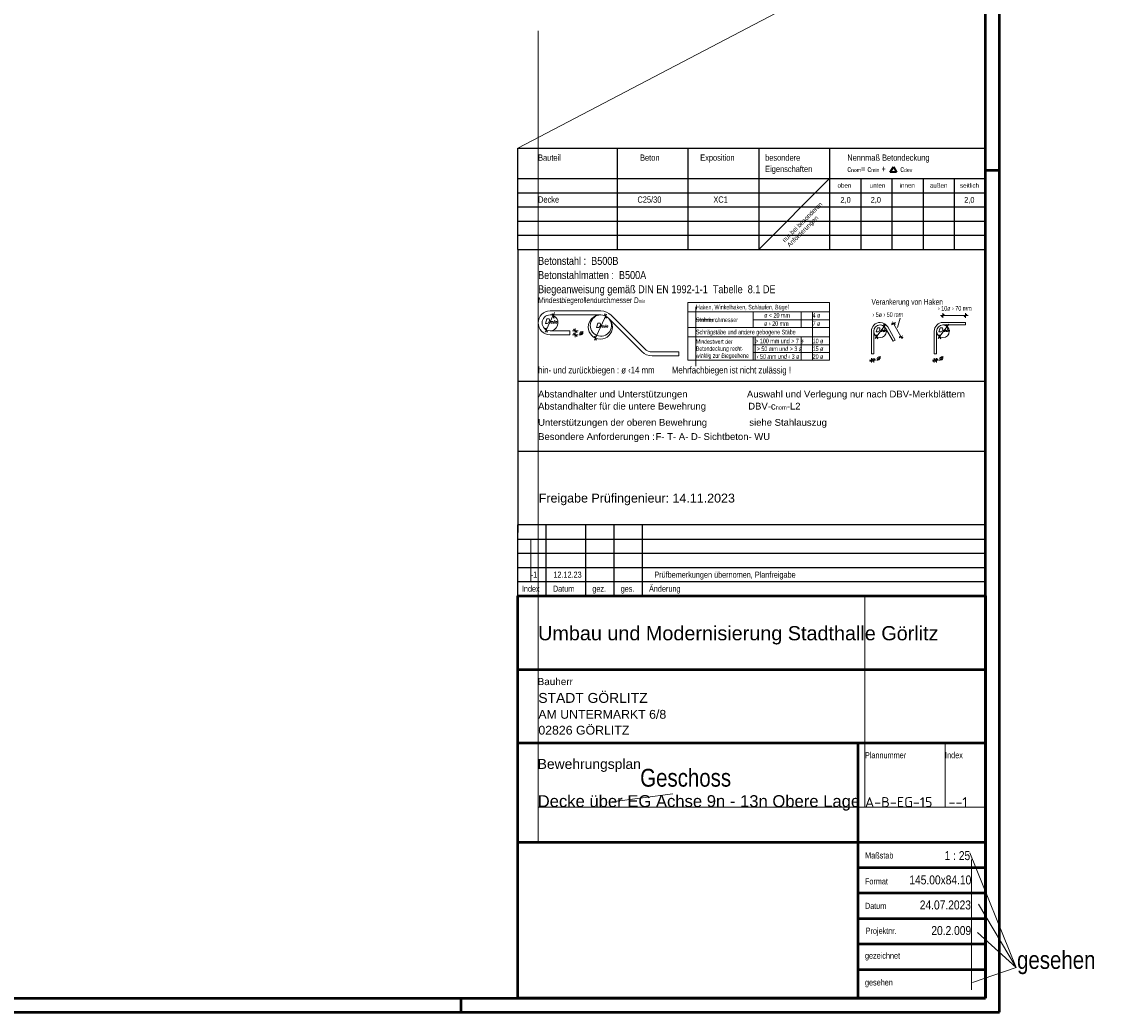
# Model space of a CAD drawing. Header units: millimetres. Extents: x -2.9 to 37.2, y -2.8 to 21.
# Tile 14 of 15: x 27.6 to 37.2, y 0 to 8.7. Entities that reach past the tile are written whole.
import ezdxf
from ezdxf.enums import TextEntityAlignment as Align

# ---------------------------------------------------------------- set-up
doc = ezdxf.new("R2010")
doc.units = ezdxf.units.MM
doc.styles.add('Arial', font='arial.ttf')
doc.styles.add('Arial Narrow', font='ARIALN.TTF')
doc.styles.add('isocp', font='isocp', dxfattribs={"width": 1.1})
doc.styles.add('Italic', font='Italic', dxfattribs={"width": 1.15})
doc.styles.add('msoutlook', font='msoutlook', dxfattribs={"width": 0.7, "oblique": 1.570796})

msp = doc.modelspace()

# ---------------------------------------------------------------- linework, layer by layer
at = {"color": 4, "linetype": 'Continuous', "lineweight": 50}
for p, q in [((36.25, 0), (36.25, 21.025)), ((36.125, 0.125), (36.125, 20.9)), ((36.25, 7.425), (36.125, 7.425)), ((32, 0.125), (32, 3.675)), ((32, 3.675), (36.125, 3.675)), ((36.125, 3.675), (36.125, 0.874998)), ((32, 3.025), (36.125, 3.025)), ((36.125, 2.5), (36.125, 2.375)), ((36.125, 2.375), (32, 2.375)), ((35, 2.375), (35, 0.125)), ((32, 1.5), (36.125, 1.5)), ((36.125, 1.275), (35, 1.275)), ((36.125, 1.05), (35, 1.05)), ((36.125, 0.874998), (36.125, 0.125)), ((36.125, 0.825), (35, 0.825)), ((36.125, 0.6), (35, 0.6)), ((36.125, 0.375), (35, 0.375)), ((0.5, 0.125), (36.125, 0.125)), ((31.5, 0), (31.5, 0.125)), ((36.125, 0.125), (32, 0.125)), ((0, 0), (36.25, 0))]:
    msp.add_line(p, q, dxfattribs=at)
at = {"color": 3, "linetype": 'Continuous', "lineweight": 25}
for p, q in [((36.125, 7.62394), (36.125, 9.724149)), ((32, 6.729534), (32, 7.62394)), ((32, 7.62394), (36.125, 7.62394)), ((32.875, 7.62394), (32.875, 6.729534)), ((33.5, 7.62394), (33.5, 6.729534)), ((34.125, 7.62394), (34.125, 6.729534)), ((34.75, 7.62394), (34.75, 6.729534)), ((36.125, 7.62394), (36.125, 6.729534)), ((32, 7.354534), (36.125, 7.354534)), ((35.025, 7.354534), (35.025, 6.729534)), ((35.3, 7.354534), (35.3, 6.729534)), ((35.575, 7.354534), (35.575, 6.729534)), ((35.85, 7.354534), (35.85, 6.729534)), ((36.125, 7.354534), (36.125, 6.729534)), ((32, 7.229534), (36.125, 7.229534)), ((32, 7.104534), (36.125, 7.104534)), ((32, 6.979534), (36.125, 6.979534)), ((32, 6.854534), (36.125, 6.854534)), ((32, 6.729534), (32, 4.2325)), ((32, 6.729534), (36.125, 6.729534)), ((36.125, 4.2325), (36.125, 6.729534)), ((32.318356, 6.122062), (32.303844, 6.16193)), ((32.780743, 6.121627), (32.766232, 6.161495)), ((35.737474, 6.135493), (35.761474, 6.159493)), ((35.936437, 6.135493), (35.960437, 6.159493)), ((35.224194, 6.070193), (35.238704, 6.030325)), ((35.296672, 6.079964), (35.329406, 6.070994)), ((35.778588, 6.070193), (35.793098, 6.030325)), ((32.242755, 6.039348), (32.257266, 5.99948)), ((32.520728, 5.997101), (32.490729, 6.027101)), ((32.520728, 5.962101), (32.490729, 5.992101)), ((32.675647, 5.968969), (32.690157, 5.929102)), ((35.157697, 5.980251), (35.172209, 5.940384)), ((35.363227, 5.96316), (35.395961, 5.95419)), ((35.712091, 5.980251), (35.726602, 5.940384)), ((35.129778, 5.764094), (35.105778, 5.740095)), ((35.126778, 5.740095), (35.150777, 5.764094)), ((35.684171, 5.764094), (35.660171, 5.740095)), ((35.681171, 5.740095), (35.705171, 5.764094)), ((32, 5.569097), (36.125, 5.569097)), ((32, 4.949049), (36.125, 4.949049)), ((32, 3.675), (32, 4.3)), ((36.125, 4.3), (32, 4.3)), ((32.25, 3.675), (32.25, 4.3)), ((32.6, 3.675), (32.6, 4.3)), ((32.85, 3.675), (32.85, 4.3)), ((33.1, 3.675), (33.1, 4.3)), ((36.125, 3.675), (36.125, 4.3)), ((32, 4.175), (36.125, 4.175)), ((32, 4.05), (36.125, 4.05)), ((32, 3.925), (36.125, 3.925)), ((32, 3.8), (36.125, 3.8))]:
    msp.add_line(p, q, dxfattribs=at)
at = {"color": 9, "linetype": 'Continuous', "lineweight": 0}
for p, q in [((32, 7.62394), (35.892784, 9.663061)), ((32.177374, 3.675), (32.177374, 8.657972)), ((34.125, 6.729534), (34.75, 7.354534)), ((33.569812, 6.222133), (33.569812, 6.178344)), ((33.569812, 6.178344), (33.569812, 6.040845)), ((34.599111, 5.752094), (34.599111, 6.178344)), ((33.569812, 6.109595), (33.720032, 6.109595)), ((33.569812, 6.040845), (33.569812, 5.698633)), ((34.092713, 5.752094), (34.092713, 5.958344)), ((32.112683, 4.175), (32.112683, 3.8)), ((32.177374, 1.5), (32.177374, 3.675)), ((35.061476, 3.675), (35.061476, 1.809992)), ((35.7684, 2.375), (35.7684, 1.809992)), ((33.367336, 1.928154), (32.830055, 1.855827)), ((32.17376, 1.809992), (36.125, 1.809992)), ((36.395274, 0.395894), (35.986448, 1.407274)), ((36.000917, 1.347878), (36.000917, 0.196686)), ((36.395274, 0.395894), (36.063625, 0.952785)), ((36.395274, 0.395894), (36.05505, 0.704103)), ((36.395274, 0.395894), (36.009209, 0.262769))]:
    msp.add_line(p, q, dxfattribs=at)
at = {"color": 2, "linetype": 'Continuous', "lineweight": 35}
for p, q in [((35.282674, 7.412624), (35.311835, 7.460037)), ((35.340995, 7.412624), (35.282674, 7.412624)), ((35.311835, 7.460037), (35.340995, 7.412624))]:
    msp.add_line(p, q, dxfattribs=at)
at = {"color": 5, "linetype": 'Continuous', "lineweight": 18}
for p, q in [((33.5, 6.260844), (33.5, 5.752094)), ((33.5, 6.260844), (34.75, 6.260844)), ((34.75, 6.260844), (34.75, 5.752094)), ((32.240499, 5.999928), (32.321167, 6.172922)), ((32.282686, 6.187101), (32.731124, 6.187101)), ((32.731124, 6.152101), (32.282686, 6.152101)), ((32.673998, 5.928206), (32.781991, 6.159797)), ((33.118124, 5.853431), (32.822163, 6.149391)), ((33.5, 6.178344), (34.75, 6.178344)), ((34.073675, 6.178344), (34.073675, 6.040845)), ((34.5, 6.178344), (34.5, 6.040845)), ((35.727078, 6.147494), (35.972167, 6.147494)), ((35.749474, 6.167494), (35.749474, 6.127494)), ((35.948437, 6.167494), (35.948437, 6.127494)), ((33.093375, 5.828683), (32.797415, 6.124642)), ((34.073675, 6.109595), (34.75, 6.109595)), ((35.152696, 5.945105), (35.245981, 6.071282)), ((35.330416, 6.085381), (35.295662, 6.065578)), ((35.303749, 6.091782), (35.389954, 5.940494)), ((35.349137, 6.042689), (35.371971, 6.123276)), ((35.707089, 5.945105), (35.800374, 6.071282)), ((35.749474, 6.085516), (35.948437, 6.085516)), ((35.948437, 6.064515), (35.749474, 6.064515)), ((35.948437, 6.064515), (35.948437, 6.085516)), ((32.282686, 6.012101), (32.457686, 6.012101)), ((32.282686, 5.977101), (32.457686, 5.977101)), ((32.457686, 5.977101), (32.457686, 6.012101)), ((32.480728, 6.012101), (32.530729, 6.012101)), ((32.480728, 5.977101), (32.530729, 5.977101)), ((32.505728, 5.957101), (32.505728, 6.032101)), ((33.5, 6.040845), (34.75, 6.040845)), ((33.5, 5.958344), (34.75, 5.958344)), ((34.073675, 5.958344), (34.073675, 5.752094)), ((34.5, 5.958344), (34.5, 5.752094)), ((35.11783, 6.008266), (35.11783, 5.809302)), ((35.13883, 6.008266), (35.13883, 5.809302)), ((35.310508, 5.91931), (35.243953, 6.036113)), ((35.262198, 6.04651), (35.328755, 5.929706)), ((35.396971, 5.968577), (35.362217, 5.948773)), ((35.672224, 5.809302), (35.672224, 6.008266)), ((35.693224, 6.008266), (35.693224, 5.809302)), ((34.073675, 5.889594), (34.75, 5.889594)), ((35.13883, 5.856291), (35.13883, 5.896291)), ((35.310508, 5.91931), (35.328755, 5.929706)), ((33.184415, 5.825973), (33.420252, 5.825973)), ((33.420252, 5.790973), (33.184415, 5.790973)), ((33.420252, 5.825973), (33.420252, 5.790973)), ((34.073675, 5.820844), (34.75, 5.820844)), ((35.117778, 5.732094), (35.117778, 5.772094)), ((35.13883, 5.809302), (35.11783, 5.809302)), ((35.138778, 5.772094), (35.138778, 5.732094)), ((35.672171, 5.732094), (35.672171, 5.772094)), ((35.693224, 5.809302), (35.672224, 5.809302)), ((35.693171, 5.772094), (35.693171, 5.732094)), ((33.5, 5.752094), (34.75, 5.752094)), ((35.154778, 5.752094), (35.101777, 5.752094)), ((35.709171, 5.752094), (35.656171, 5.752094))]:
    msp.add_line(p, q, dxfattribs=at)
for centre, radius in [((32.726499, 6.045331), 0.10625), ((35.19508, 6.008266), 0.056035), ((35.749474, 6.008266), 0.056034)]:
    msp.add_circle(centre, radius, dxfattribs=at)
for centre, radius, start, end in [((32.282686, 6.082414), 0.105313, 90, 270), ((32.282686, 6.082414), 0.070312, 90, 180), ((32.282686, 6.082414), 0.070312, 270, 119.6747369), ((32.731124, 6.058351), 0.12875, 45, 90), ((32.731124, 6.058351), 0.09375, 44.9997839, 90), ((32.282686, 6.082414), 0.070312, 180, 270), ((35.19508, 6.008266), 0.07725, 90, 180), ((35.19508, 6.008266), 0.05625, 90, 180), ((35.19508, 6.008266), 0.07725, 29.6747344, 90), ((35.19508, 6.008266), 0.05625, 29.674636, 90), ((35.749474, 6.008266), 0.07725, 90, 180), ((35.749474, 6.008266), 0.05625, 90, 180), ((33.184415, 5.919723), 0.12875, 225, 270), ((33.184415, 5.919723), 0.09375, 225.0002161, 270)]:
    msp.add_arc(centre, radius, start, end, dxfattribs=at)
at = {"color": 9, "linetype": 'Continuous', "lineweight": 0}
msp.add_arc((32.731124, 6.058351), 0.09375, 90, 44.9997839, dxfattribs=at)

# ---------------------------------------------------------------- texts
at = {"color": 2, "lineweight": 35}
for s, height, style, p in [('Bauteil', 0.055, 'Arial Narrow', (32.177374, 7.512624)), ('Beton', 0.055, 'Arial Narrow', (33.077068, 7.512624)), ('Exposition', 0.055, 'Arial Narrow', (33.607904, 7.512624)), ('besondere', 0.055, 'Arial Narrow', (34.180642, 7.512624)), ('Nennmaß Betondeckung', 0.055, 'Arial Narrow', (34.905952, 7.512624)), ('Eigenschaften', 0.055, 'Arial Narrow', (34.180642, 7.412624)), ('Decke', 0.055, 'Arial Narrow', (32.177374, 7.142729)), ('C25/30', 0.055, 'Arial Narrow', (33.054001, 7.142297)), ('XC1', 0.055, 'Arial Narrow', (33.724016, 7.142297)), ('2,0', 0.05, 'Arial Narrow', (34.844828, 7.142296)), ('2,0', 0.05, 'Arial Narrow', (35.111565, 7.142296)), ('2,0', 0.05, 'Arial Narrow', (35.936565, 7.142296)), ('Betonstahl :  B500B', 0.07, 'Arial Narrow', (32.177374, 6.593776)), ('Betonstahlmatten :  B500A', 0.07, 'Arial Narrow', (32.177374, 6.468776)), ('Biegeanweisung gemäß DIN EN 1992-1-1  Tabelle  8.1 DE', 0.07, 'Arial Narrow', (32.177374, 6.343776)), ('hin- und zurückbiegen : ø ‹14 mm        Mehrfachbiegen ist nicht zulässig !', 0.06, 'Arial Narrow', (32.177374, 5.635731)), ('Abstandhalter und Unterstützungen', 0.06, 'Arial', (32.177374, 5.424051)), ('Auswahl und Verlegung nur nach DBV-Merkblättern', 0.06, 'Arial', (34.019988, 5.424049)), ('Unterstützungen der oberen Bewehrung                siehe Stahlauszug', 0.06, 'Arial', (32.177374, 5.174049)), ('Besondere Anforderungen :', 0.06, 'Arial', (32.177374, 5.049049)), ('Umbau und Modernisierung Stadthalle Görlitz', 0.125, 'Arial', (32.177374, 3.281448)), ('STADT GÖRLITZ', 0.0875, 'Arial', (32.179552, 2.729385)), ('AM UNTERMARKT 6/8', 0.07775, 'Arial', (32.179552, 2.589434)), ('02826 GÖRLITZ', 0.07775, 'Arial', (32.179552, 2.449485)), ('Bewehrungsplan', 0.0875, 'Arial', (32.17376, 2.146617))]:
    msp.add_text(s, height=height, dxfattribs=dict(at, style=style)).set_placement(p)
at = {"color": 3, "lineweight": 25}
for s, height, style, p in [('oben', 0.04, 'Arial Narrow', (34.819466, 7.274621)), ('unten', 0.04, 'Arial Narrow', (35.104112, 7.274621)), ('innen', 0.04, 'Arial Narrow', (35.367562, 7.274621)), ('außen', 0.04, 'Arial Narrow', (35.634039, 7.274621)), ('seitlich', 0.04, 'Arial Narrow', (35.900517, 7.274621)), ('Freigabe Prüfingenieur: 14.11.2023', 0.07875, 'Arial', (32.183312, 4.496811)), ('-1        12.12.23                                    Prüfbemerkungen übernomen, Planfreigabe', 0.05375, 'Arial Narrow', (32.112683, 3.833658)), ('Index', 0.05375, 'Arial Narrow', (32.034472, 3.709957)), ('Datum', 0.05375, 'Arial Narrow', (32.308203, 3.709957)), ('gez.', 0.05375, 'Arial Narrow', (32.656112, 3.709957)), ('ges.', 0.05375, 'Arial Narrow', (32.906112, 3.709957)), ('Änderung', 0.05375, 'Arial Narrow', (33.156112, 3.709957)), ('Bauherr', 0.0625, 'Arial', (32.17376, 2.886176)), ('Plannummer', 0.05375, 'Arial Narrow', (35.061477, 2.240984)), ('Index', 0.05375, 'Arial Narrow', (35.7684, 2.240984)), ('Maßstab', 0.05375, 'Arial Narrow', (35.063095, 1.356567)), ('Format', 0.05375, 'Arial Narrow', (35.061477, 1.127855)), ('Datum', 0.05375, 'Arial Narrow', (35.061477, 0.911543)), ('Projektnr.', 0.05375, 'Arial Narrow', (35.067594, 0.691464)), ('gezeichnet', 0.05375, 'Arial Narrow', (35.061477, 0.472537)), ('gesehen', 0.05375, 'Arial Narrow', (35.061477, 0.236185))]:
    msp.add_text(s, height=height, dxfattribs=dict(at, style=style)).set_placement(p)
at = {"color": 3, "lineweight": 25, "style": 'msoutlook', "oblique": 1.5707963, "width": 0.7}
for s, height, p in [('Haken, Winkelhaken, Schlaufen, Bügel', 0.0405, (33.569812, 6.200844)), ('Verankerung von Haken', 0.05, (35.11783, 6.242052)), ('ø < 20 mm', 0.0405, (34.171221, 6.128669)), ('4 ø', 0.0405, (34.599111, 6.128669)), ('Stabdurchmesser', 0.0405, (33.569812, 6.088758)), ('ø › 20 mm', 0.0405, (34.171221, 6.055781)), ('7 ø', 0.0405, (34.599112, 6.055781)), ('Schrägstäbe und andere gebogene Stäbe', 0.0405, (33.569812, 5.980959)), ('Mindestwert der', 0.03875, (33.569812, 5.897325)), ('Betondeckung recht-', 0.03875, (33.569812, 5.835325)), ('> 100 mm und > 7 ø', 0.0405, (34.092713, 5.901953)), (' > 50 mm und > 3 ø', 0.0405, (34.092713, 5.833202)), ('15 ø', 0.0405, (34.599111, 5.833202)), ('10 ø', 0.0405, (34.599112, 5.901953)), ('winklig zur Biegeebene', 0.03875, (33.569812, 5.773326)), (' ‹ 50 mm und ‹ 3 ø', 0.0405, (34.092713, 5.764452)), ('20 ø', 0.0405, (34.599111, 5.764452))]:
    msp.add_text(s, height=height, dxfattribs=at).set_placement(p)
for s, p in [('› 5ø › 50 mm', (35.126604, 6.155436)), ('› 10ø › 70 mm', (35.705062, 6.210628))]:
    msp.add_text(s, height=0.0405, dxfattribs=at).set_placement(p, align=Align.MIDDLE_LEFT)
at = {"color": 3, "lineweight": 25, "style": 'Italic', "width": 1.15}
for p in [(32.535459, 5.996778), (35.158403, 5.775566), (35.712797, 5.775566)]:
    msp.add_text('ø', height=0.0405, dxfattribs=at).set_placement(p, align=Align.MIDDLE_LEFT)
at = {"color": 9, "lineweight": 0}
for s, height, style, p in [('F- T- A- D- Sichtbeton- WU', 0.06, 'Arial', (33.214116, 5.049047)), ('Geschoss', 0.1575, 'Arial Narrow', (33.07803, 1.990148)), ('gesehen', 0.1575, 'Arial Narrow', (36.403261, 0.382582))]:
    msp.add_text(s, height=height, dxfattribs=dict(at, style=style)).set_placement(p)
at = {"color": 4, "lineweight": 50, "style": 'Arial'}
msp.add_text('Decke über EG Achse 9n - 13n Obere Lage', height=0.105, dxfattribs=at).set_placement((32.17376, 1.809992))
at = {"color": 3, "lineweight": 25, "style": 'isocp', "width": 1.15}
for s, p in [('A-B-EG-15', (35.061476, 1.809992)), ('--1', (35.798161, 1.809992))]:
    msp.add_text(s, height=0.0875, dxfattribs=at).set_placement(p)
at = {"color": 2, "lineweight": 35, "style": 'Arial Narrow'}
for s, p in [('1 : 25', (35.990026, 1.342467)), ('145.00x84.10', (35.999824, 1.128003)), ('24.07.2023', (35.996614, 0.907045)), ('20.2.009', (35.998324, 0.681153))]:
    msp.add_text(s, height=0.07875, dxfattribs=at).set_placement(p, align=Align.RIGHT)
at = {"color": 2, "lineweight": 35, "attachment_point": 7, "line_spacing_factor": 0.9}
for s, insert, char_height, style in [('c{\\A1;\\H.6x;\\S^ nom;}= c{\\A1;\\H.6x;\\S^ min;} +       c{\\A1;\\H.6x;\\S^ dev;}', (34.905952, 7.412624), 0.055, 'Arial Narrow'), ('Abstandhalter für die untere Bewehrung                DBV-c{\\A1;\\H.6x;\\S^ nom;}-L2', (32.177374, 5.29905), 0.06, 'Arial')]:
    msp.add_mtext(s, dxfattribs=dict(at, insert=insert, char_height=char_height, style=style))
at = {"color": 9, "lineweight": 0, "insert": (34.406086, 6.739231), "char_height": 0.04, "attachment_point": 7, "rotation": 45, "line_spacing_factor": 0.9, "style": 'Arial Narrow'}
msp.add_mtext('nur bei besonderen{\\P}Anforderungen', dxfattribs=at)
at = {"color": 3, "lineweight": 25, "line_spacing_factor": 0.9}
for s, insert, char_height, attachment_point, style in [('Mindestbiegerollendurchmesser D{\\A1;\\H.6x;\\S^ min;}', (32.177374, 6.242052), 0.05, 7, 'msoutlook'), ('D{\\A1;\\H.6x;\\S^ min;}', (32.289549, 6.11838), 0.0405, 2, 'Italic'), ('D{\\A1;\\H.6x;\\S^ min;}', (32.740118, 6.080533), 0.0405, 2, 'Italic'), ('D{\\A1;\\H.6x;\\S^ min;}', (35.203824, 6.039495), 0.0375, 2, 'Italic'), ('D{\\A1;\\H.6x;\\S^ min;}', (35.758093, 6.039495), 0.0375, 2, 'Italic')]:
    msp.add_mtext(s, dxfattribs=dict(at, insert=insert, char_height=char_height, attachment_point=attachment_point, style=style))

doc.saveas('drawing.dxf')
